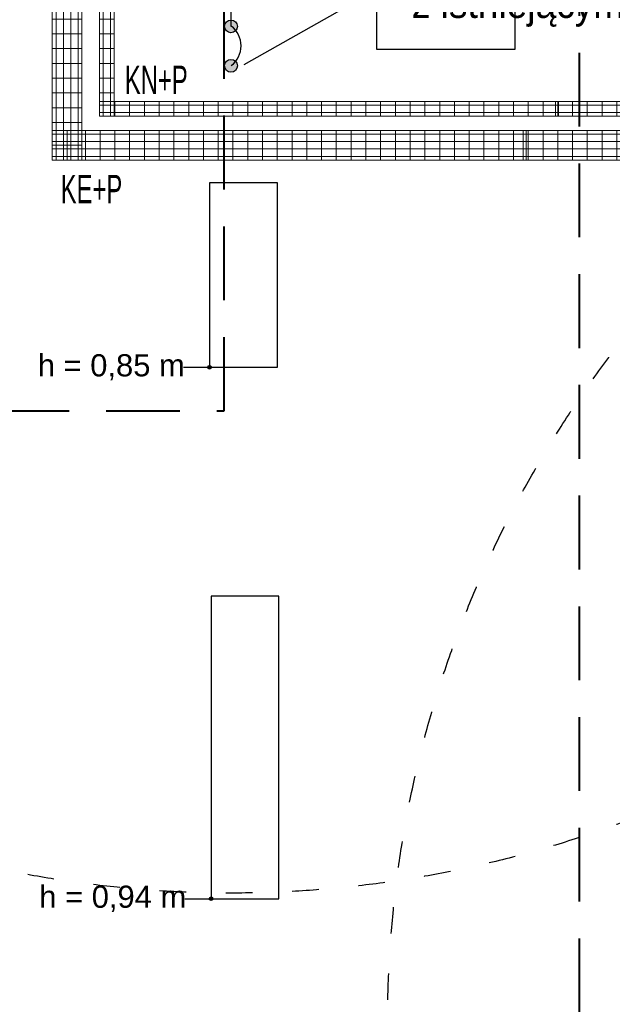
# Model space of a CAD drawing. Header units: millimetres. Extents: x -165365 to -33565, y 7406 to 103342.
# Tile 70 of 256: x -112545 to -108531, y 28326 to 34996. Entities that reach past the tile are written whole.
import ezdxf
from ezdxf.enums import TextEntityAlignment as Align

# ---------------------------------------------------------------- set-up
doc = ezdxf.new("R2010")
doc.units = ezdxf.units.MM
doc.header["$MEASUREMENT"] = 0
for name, pattern in [('ACAD_ISO03W100', [150, 60, -90]), ('DASHED2', [0.375, 0.25, -0.125]), ('Wipeout_Contour', [1000, 0, -1000])]:
    doc.linetypes.add(name, pattern=pattern)
doc.layers.add('2DE_PRO_CblfEZ', color=80, linetype='Continuous', lineweight=15)
doc.layers.add('CP_DETAL', color=33, linetype='Continuous', lineweight=9)
for name, color, linetype in [('___INST__AR_podstawy', 3, 'Continuous'), ('ELEK CIENKIE', 80, 'Continuous'), ('ELEK ODGROMÓWKA', 214, 'Continuous'), ('ELEK OPIS', 140, 'Continuous'), ('Linia', 252, 'Continuous'), ('Słup', 252, 'Continuous'), ('Tekst', 252, 'Continuous')]:
    doc.layers.add(name, color=color, linetype=linetype)
doc.styles.add('Arial', font='arial.ttf')
doc.styles.add('CP_ATTR', font='arial.ttf')
doc.styles.add('Times new roman', font='arial.ttf')
pattern_1 = [(90, (-3e-14, -25), (-100, 6e-15), [])]

# ---------------------------------------------------------------- blocks, each defined once
blk = doc.blocks.new('A$C67C5DD4D')
at = {"layer": 'Tekst', "char_height": 150, "attachment_point": 2, "style": 'Times new roman'}
for s, insert in [('\\A1;{\\fArial|b0|i0|c0|p38;h = 0,85 m}', (42482.8, 14982.9)), ('\\A1;{\\fArial|b0|i0|c0|p38;h = 0,94 m}', (42492.8, 11382.9))]:
    blk.add_mtext(s, dxfattribs=dict(at, insert=insert))
at = {"color": 254, "linetype": 'Wipeout_Contour', "lineweight": 0, "ltscale": 457416.667858}
blk.add_wipeout([(44278.5, 17050), (45218.5, 17050), (45218.5, 17990), (44278.5, 17990)], dxfattribs=at).dxf.layer = 'Słup'
at = {"color": 254, "linetype": 'Wipeout_Contour', "lineweight": 0, "ltscale": 460520.0922}
blk.add_wipeout([(43148.5, 14894.6), (43608.5, 14894.6), (43608.5, 16144.6), (43148.5, 16144.6)], dxfattribs=at).dxf.layer = 'Słup'
at = {"color": 254, "linetype": 'Wipeout_Contour', "lineweight": 0, "ltscale": 457306.034212}
blk.add_wipeout([(43158.5, 11294.6), (43618.5, 11294.6), (43618.5, 13344.6), (43158.5, 13344.6)], dxfattribs=at).dxf.layer = 'Słup'
at = {"layer": 'Linia', "linetype": 'Continuous'}
for points in [[(43161, 14894.6), (43160.1, 14899.4), (43157.4, 14903.5), (43153.3, 14906.2), (43148.5, 14907.1), (43143.8, 14906.2), (43139.7, 14903.5), (43137, 14899.4), (43136, 14894.6), (43137, 14889.9), (43139.7, 14885.8), (43143.8, 14883.1), (43148.5, 14882.1), (43153.3, 14883.1), (43157.4, 14885.8), (43160.1, 14889.9)], [(43171, 11294.6), (43170.1, 11299.4), (43167.4, 11303.5), (43163.3, 11306.2), (43158.5, 11307.1), (43153.8, 11306.2), (43149.7, 11303.5), (43147, 11299.4), (43146, 11294.6), (43147, 11289.9), (43149.7, 11285.8), (43153.8, 11283.1), (43158.5, 11282.1), (43163.3, 11283.1), (43167.4, 11285.8), (43170.1, 11289.9)]]:
    blk.add_hatch(color=256, dxfattribs=at).paths.add_polyline_path(points)
at = {"layer": 'Linia'}
for p, q in [((42971.7, 14894.6), (43136, 14894.6)), ((42981.7, 11294.6), (43146, 11294.6))]:
    blk.add_line(p, q, dxfattribs=at)
for centre in [(43148.5, 14894.6), (43158.5, 11294.6)]:
    blk.add_circle(centre, 12.5, dxfattribs=at)
at = {"layer": 'Słup'}
for p, q in [((44278.5, 17990), (44278.5, 17050)), ((45218.5, 17050), (45218.5, 17990)), ((44278.5, 17050), (45218.5, 17050)), ((43608.5, 16144.6), (43148.5, 16144.6)), ((43148.5, 16144.6), (43148.5, 14894.6)), ((43608.5, 14894.6), (43608.5, 16144.6)), ((43148.5, 14894.6), (43608.5, 14894.6)), ((43618.5, 13344.6), (43158.5, 13344.6)), ((43158.5, 13344.6), (43158.5, 11294.6)), ((43618.5, 11294.6), (43618.5, 13344.6)), ((43158.5, 11294.6), (43618.5, 11294.6))]:
    blk.add_line(p, q, dxfattribs=at)
blk = doc.blocks.new('2dcblcf_seg_200kp1')
for p, q in [((0, 0), (0, 200)), ((0, 200), (200, 200)), ((200, 0), (200, 200)), ((0, 0), (200, 0))]:
    blk.add_line(p, q)
at = {"layer": 'CP_DETAL'}
for p, q in [((200, 175), (0, 175)), ((100, 0), (100, 200)), ((200, 125), (0, 125)), ((0, 75), (200, 75)), ((200, 25), (0, 25))]:
    blk.add_line(p, q, dxfattribs=at)
blk = doc.blocks.new('2dcblcf_seg_200kp2')
for p, q in [((0, 0), (0, 200)), ((0, 200), (200, 200)), ((200, 0), (200, 200)), ((0, 0), (200, 0))]:
    blk.add_line(p, q)
at = {"layer": 'CP_DETAL'}
for p, q in [((200, 175), (0, 175)), ((100, 0), (100, 200)), ((200, 125), (0, 125)), ((0, 75), (200, 75)), ((200, 25), (0, 25))]:
    blk.add_line(p, q, dxfattribs=at)
blk = doc.blocks.new('2dcblf_korcf54_koll_b200_h054_r280_w090_l400_ov7xv5')
blk.add_blockref('2dcblcf_seg_200kp1', (0, -100))
at = {"rotation": 90}
blk.add_blockref('2dcblcf_seg_200kp2', (200, -100), dxfattribs=at)
at = {"linetype": 'ByBlock', "style": 'CP_ATTR', "flags": 9}
for tag in ['COUPLERS', 'NAME', 'COVER', 'DIVIDER', 'WEIGHT', 'OTHER', 'MOUNTINGS', 'MOUNTDIST', 'PRODUCER', 'ORDER-NO', 'GROUP', 'NUMBER']:
    blk.add_attdef(tag, text='', height=0.00005, dxfattribs=at).set_placement((0, 0), align=Align.MIDDLE_LEFT)
blk = doc.blocks.new('2dcblf_korcf54v_b200_h054_v4ghe1')
at = {"layer": 'CP_DETAL'}
h = blk.add_hatch(dxfattribs=at)
h.set_pattern_fill('_USER', color=256, scale=100, angle=90, style=0, pattern_type=0)
h.set_pattern_definition(pattern_1)
h.paths.add_polyline_path([(0, 100), (1086.6, 100), (1086.6, -100), (0, -100)])
for p, q in [((0, -100), (0, 100)), ((0, 100), (1086.6, 100)), ((1086.6, -100), (1086.6, 100)), ((0, -100), (1086.6, -100))]:
    blk.add_line(p, q)
for p, q in [((1086.6, 75), (0, 75)), ((1086.6, 25), (0, 25)), ((0, -25), (1086.6, -25)), ((1086.6, -75), (0, -75))]:
    blk.add_line(p, q, dxfattribs=at)
at = {"linetype": 'ByBlock', "style": 'CP_ATTR', "flags": 9}
for tag in ['NAME', 'NUMBER', 'GROUP', 'ORDER-NO', 'PRODUCER', 'COUPLERS', 'MOUNTDIST', 'MOUNTINGS', 'OTHER', 'WEIGHT', 'DIVIDER', 'COVER']:
    blk.add_attdef(tag, text='', height=0.00005, dxfattribs=at).set_placement((-0.1, 0), align=Align.MIDDLE_LEFT)
blk = doc.blocks.new('2Dcblfmark100')
at = {"color": 3}
for p, q in [((-10, -50), (-10, 50)), ((10, -50), (10, 50))]:
    blk.add_line(p, q, dxfattribs=at)
blk = doc.blocks.new('2dcblf_korcf54v_b200_h054_ffy9vo6')
at = {"layer": 'CP_DETAL'}
h = blk.add_hatch(dxfattribs=at)
h.set_pattern_fill('_USER', color=256, scale=100, angle=90, style=0, pattern_type=0)
h.set_pattern_definition(pattern_1)
h.paths.add_polyline_path([(0, 100), (18031.3, 100), (18031.3, -100), (0, -100)])
for p, q in [((0, -100), (0, 100)), ((0, 100), (18031.3, 100)), ((0, -100), (18031.3, -100))]:
    blk.add_line(p, q)
for p, q in [((18031.3, 75), (0, 75)), ((18031.3, 25), (0, 25)), ((0, -25), (18031.3, -25)), ((18031.3, -75), (0, -75))]:
    blk.add_line(p, q, dxfattribs=at)
at = {"yscale": 2}
blk.add_blockref('2Dcblfmark100', (3000, 0), dxfattribs=at)
at = {"linetype": 'ByBlock', "style": 'CP_ATTR', "flags": 9}
for tag in ['NAME', 'NUMBER', 'GROUP', 'ORDER-NO', 'PRODUCER', 'COUPLERS', 'MOUNTDIST', 'MOUNTINGS', 'OTHER', 'WEIGHT', 'DIVIDER', 'COVER']:
    blk.add_attdef(tag, text='', height=0.00005, dxfattribs=at).set_placement((-0.1, 0), align=Align.MIDDLE_LEFT)
blk = doc.blocks.new('2dcblcf_seg_100kp1')
for p, q in [((0, 0), (0, 100)), ((0, 100), (100, 100)), ((100, 0), (100, 100)), ((0, 0), (100, 0))]:
    blk.add_line(p, q)
at = {"layer": 'CP_DETAL'}
for p, q in [((100, 75), (0, 75)), ((0, 25), (100, 25))]:
    blk.add_line(p, q, dxfattribs=at)
blk = doc.blocks.new('2dcblcf_seg_100kp2')
for p, q in [((0, 0), (0, 100)), ((0, 100), (100, 100)), ((100, 0), (100, 100)), ((0, 0), (100, 0))]:
    blk.add_line(p, q)
at = {"layer": 'CP_DETAL'}
for p, q in [((100, 75), (0, 75)), ((0, 25), (100, 25))]:
    blk.add_line(p, q, dxfattribs=at)
blk = doc.blocks.new('2dcblf_korcf54_koll_b100_h054_r220_w090_l200_f0mnyj4')
blk.add_blockref('2dcblcf_seg_100kp1', (0, -50))
at = {"rotation": 90}
blk.add_blockref('2dcblcf_seg_100kp2', (100, -50), dxfattribs=at)
at = {"linetype": 'ByBlock', "style": 'CP_ATTR', "flags": 9}
for tag in ['COUPLERS', 'NAME', 'COVER', 'DIVIDER', 'WEIGHT', 'OTHER', 'MOUNTINGS', 'MOUNTDIST', 'PRODUCER', 'ORDER-NO', 'GROUP', 'NUMBER']:
    blk.add_attdef(tag, text='', height=0.00005, dxfattribs=at).set_placement((0, 0), align=Align.MIDDLE_LEFT)
blk = doc.blocks.new('2dcblf_korcf54v_b100_h054_ffekav4')
at = {"layer": 'CP_DETAL'}
h = blk.add_hatch(dxfattribs=at)
h.set_pattern_fill('_USER', color=256, scale=100, angle=90, style=0, pattern_type=0)
h.set_pattern_definition(pattern_1)
h.paths.add_polyline_path([(0, 50), (1123.6, 50), (1123.6, -50), (0, -50)])
for p, q in [((0, -50), (0, 50)), ((0, 50), (1123.6, 50)), ((1123.6, -50), (1123.6, 50)), ((0, -50), (1123.6, -50))]:
    blk.add_line(p, q)
for p, q in [((1123.6, 25), (0, 25)), ((0, -25), (1123.6, -25))]:
    blk.add_line(p, q, dxfattribs=at)
at = {"linetype": 'ByBlock', "style": 'CP_ATTR', "flags": 9}
for tag in ['NAME', 'NUMBER', 'GROUP', 'ORDER-NO', 'PRODUCER', 'COUPLERS', 'MOUNTDIST', 'MOUNTINGS', 'OTHER', 'WEIGHT', 'DIVIDER', 'COVER']:
    blk.add_attdef(tag, text='', height=0.00005, dxfattribs=at).set_placement((-0.1, 0), align=Align.MIDDLE_LEFT)
blk = doc.blocks.new('2dcblf_korcf54v_b100_h054_axt7ro')
at = {"layer": 'CP_DETAL'}
h = blk.add_hatch(dxfattribs=at)
h.set_pattern_fill('_USER', color=256, scale=100, angle=90, style=0, pattern_type=0)
h.set_pattern_definition(pattern_1)
h.paths.add_polyline_path([(0, 50), (17644.2, 50), (17644.2, -50), (0, -50)])
for p, q in [((0, -50), (0, 50)), ((0, 50), (17644.2, 50)), ((0, -50), (17644.2, -50))]:
    blk.add_line(p, q)
for p, q in [((17644.2, 25), (0, 25)), ((0, -25), (17644.2, -25))]:
    blk.add_line(p, q, dxfattribs=at)
blk.add_blockref('2Dcblfmark100', (3000, 0))
at = {"linetype": 'ByBlock', "style": 'CP_ATTR', "flags": 9}
for tag in ['NAME', 'NUMBER', 'GROUP', 'ORDER-NO', 'PRODUCER', 'COUPLERS', 'MOUNTDIST', 'MOUNTINGS', 'OTHER', 'WEIGHT', 'DIVIDER', 'COVER']:
    blk.add_attdef(tag, text='', height=0.00005, dxfattribs=at).set_placement((-0.1, 0), align=Align.MIDDLE_LEFT)

msp = doc.modelspace()

# ---------------------------------------------------------------- block references
msp.add_blockref('A$C67C5DD4D', (-154407.14734, 17746.99902))

# ---------------------------------------------------------------- next in the draw order: hatches: boundary and pattern name
at = {"layer": 'ELEK ODGROMÓWKA'}
h = msp.add_hatch(color=256, dxfattribs=at)
h.dxf.hatch_style = 1
h.paths.add_polyline_path([(-111070.04744, 34950.62119, -1), (-111156.77928, 34950.62119, -1)])
h = msp.add_hatch(color=256, dxfattribs=at)
h.dxf.hatch_style = 1
h.paths.add_polyline_path([(-111070.04744, 34683.63919, -1), (-111156.77928, 34683.63919, -1)])

# ---------------------------------------------------------------- next in the draw order: linework, layer by layer
at = {"layer": '___INST__AR_podstawy', "color": 80, "linetype": 'DASHED2', "lineweight": 40, "ltscale": 2000}
msp.add_lwpolyline([(-111160, 43385.96436), (-119460, 43385.96436), (-119460, 32345.96436), (-111160, 32345.96436)], close=True, dxfattribs=at)
at = {"layer": '___INST__AR_podstawy', "color": 10, "linetype": 'DASHED2', "lineweight": 40, "ltscale": 2000}
msp.add_lwpolyline([(-111010, 36271.93996), (-108753.94409, 36271.93996), (-108753.94409, 26371.93996), (-94733.94409, 26371.93996), (-94733.94409, 36271.93996), (-101924.79535, 36271.93996), (-101924.79535, 43385.96436), (-111010, 43385.96436), (-111010, 36271.93996), (-110728.63052, 36271.93996)], dxfattribs=at)
at = {"layer": 'ELEK CIENKIE', "color": 232, "linetype": 'ACAD_ISO03W100', "ltscale": 3}
for centre in [(-111113.41336, 36619.62119), (-102512.5, 28196.39876)]:
    msp.add_circle(centre, 7540, dxfattribs=at)
at = {"layer": 'ELEK ODGROMÓWKA'}
msp.add_line((-111113.41336, 36619.62119), (-111113.41336, 34950.62119), dxfattribs=at)
for centre in [(-111113.41336, 34950.62119), (-111113.41336, 34683.63919)]:
    msp.add_circle(centre, 43.36592, dxfattribs=at)
at = {"layer": 'ELEK ODGROMÓWKA', "ltscale": 0.5}
msp.add_arc((-111210.99673, 34819.10044), 166.16002, 306.545119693, 53.454880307, dxfattribs=at)
at = {"layer": 'ELEK OPIS'}
msp.add_line((-109955.2952, 35296.67227), (-111027.05581, 34689.76685), dxfattribs=at)

# ---------------------------------------------------------------- next in the draw order: block references
at = {"layer": '2DE_PRO_CblfEZ', "rotation": 270}
for name, p in [('2dcblf_korcf54v_b100_h054_ffekav4', (-111954.8164, 35565.70108)), ('2dcblf_korcf54v_b200_h054_v4ghe1', (-112223.79397, 35331.8519)), ('2dcblf_korcf54_koll_b100_h054_r220_w090_l200_f0mnyj4', (-111954.8164, 34442.11959)), ('2dcblf_korcf54_koll_b200_h054_r280_w090_l400_ov7xv5', (-112223.79397, 34245.27329))]:
    msp.add_blockref(name, p, dxfattribs=at)
at = {"layer": '2DE_PRO_CblfEZ'}
for name, p in [('2dcblf_korcf54v_b100_h054_axt7ro', (-111904.8164, 34392.11959)), ('2dcblf_korcf54v_b200_h054_ffy9vo6', (-112123.79397, 34145.27329))]:
    msp.add_blockref(name, p, dxfattribs=at)

# ---------------------------------------------------------------- next in the draw order: texts
at = {"layer": '2DE_PRO_CblfEZ', "style": 'Arial', "width": 0.6}
for s, p in [('KN+P', (-111832.2832, 34492.05279)), ('KE+P', (-112267.08073, 33752.67889))]:
    msp.add_text(s, height=192.456, dxfattribs=at).set_placement(p)
at = {"layer": 'ELEK OPIS', "style": 'Arial', "width": 0.9}
msp.add_text(' z istniejącymi zwodami poziomymi', height=200, dxfattribs=at).set_placement((-109958.58241, 35007.88932))

doc.saveas('drawing.dxf')
